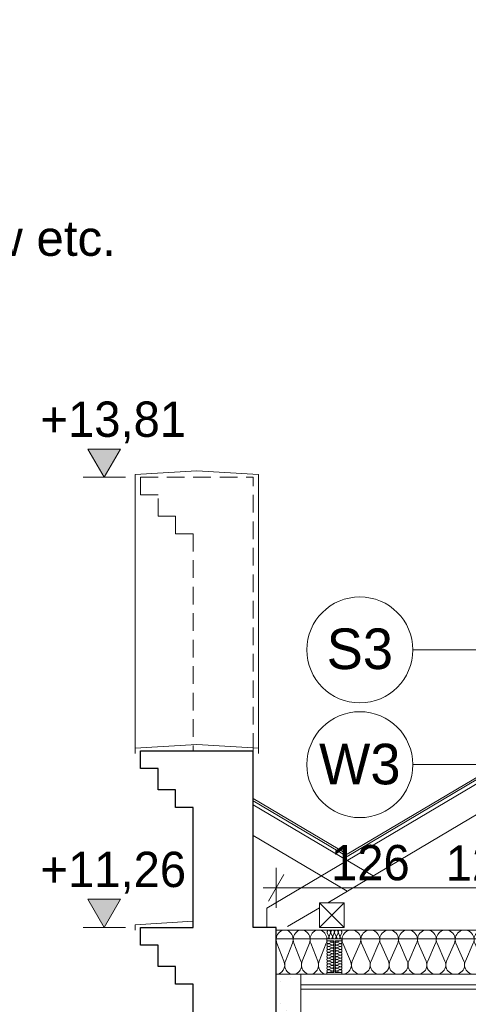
# Model space of a CAD drawing. Extents: x -396299 to -11759, y -15022 to 18278.
# Tile 102 of 205: x -194257 to -191715, y 7373 to 12950. Entities that reach past the tile are written whole.
import ezdxf

# ---------------------------------------------------------------- set-up
doc = ezdxf.new("R2010")
doc.units = 0
doc.header["$MEASUREMENT"] = 0
doc.linetypes.add('Krawędzie ukryte', pattern=[150, 100, -50])
for name, color, linetype in [('arch izolacje', 7, 'Continuous'), ('Arch ocieplenie', 7, 'Continuous'), ('Arch opisy', 7, 'Continuous'), ('Arch wymiary', 7, 'Continuous')]:
    doc.layers.add(name, color=color, linetype=linetype)
for name, color, linetype, lineweight, true_color in [('arch izolacje_Nr_Pióra__24', 7, 'Continuous', 13, 0x029e21), ('Arch ocieplenie_Nr_Pióra__24', 7, 'Continuous', 13, 0x029e21), ('INWENT STROPY_Nr_Pióra__25', 7, 'Continuous', 15, 0x40a5ff), ('Inwentaryzacja Konst._Nr_Pióra__25', 7, 'Continuous', 15, 0x40a5ff)]:
    doc.layers.add(name, color=color, linetype=linetype, lineweight=lineweight, true_color=true_color)
for name, color, linetype, lineweight in [('Arch ocieplenie_Nr_Pióra__21', 7, 'Continuous', 13), ('Arch opisy_Nr_Pióra__1', 7, 'Continuous', 25), ('Arch opisy_Nr_Pióra__21', 7, 'Continuous', 13), ('Arch opisy_Nr_Pióra__5', 7, 'Continuous', 13), ('Arch wymiary_Nr_Pióra__21', 7, 'Continuous', 13), ('Arch wymiary_Nr_Pióra__5', 7, 'Continuous', 13), ('INWENT DACH_Nr_Pióra__5', 7, 'Continuous', 13), ('INWENT STROPY_Nr_Pióra__21', 7, 'Continuous', 13), ('INWENT.ŚCIANY_Nr_Pióra__1', 7, 'Continuous', 25), ('INWENT.ŚCIANY_Nr_Pióra__21', 7, 'Continuous', 13), ('INWENT.ŚCIANY_Nr_Pióra__5', 7, 'Continuous', 13), ('Inwentaryzacja Konst._Nr_Pióra__5', 7, 'Continuous', 13)]:
    doc.layers.add(name, color=color, linetype=linetype, lineweight=lineweight)
doc.styles.add('GENERATED_STYLE_1', font='txt')
doc.styles.add('GENERATED_STYLE_3', font='txt')
doc.styles.add('GENERATED_STYLE_8', font='arial.ttf')
doc.dimstyles.new('GENERATED_STYLE__5', dxfattribs={"dimtxt": 200, "dimasz": 114, "dimexe": 0.18, "dimexo": 0, "dimgap": 0.09, "dimtad": 1, "dimtih": 1, "dimtoh": 1, "dimdec": 0, "dimlfac": 0.1, "dimzin": 0, "dimdsep": 46, "dimtxsty": 'GENERATED_STYLE_1', "dimblk": 'ARROWHEAD_2', "dimblk1": 'ARROWHEAD_2', "dimblk2": 'ARROWHEAD_2', "dimcen": 0.09, "dimclrd": 7, "dimclre": 7, "dimclrt": 7, "dimazin": 0, "dimtfac": 1, "dimtdec": 4, "dimtmove": 0, "dimatfit": 3, "dimfxl": 0, "dimtolj": 1, "dimtzin": 0, "dimarcsym": 0})

# ---------------------------------------------------------------- blocks, each defined once
blk = doc.blocks.new('Ściana_74', base_point=(-192803.6, 7248.2))
at = {"layer": 'Arch ocieplenie_Nr_Pióra__21', "linetype": 'Continuous'}
h = blk.add_hatch(dxfattribs=at)
h.set_pattern_fill('Structural_Concrete', color=256, style=0, pattern_type=2)
h.set_pattern_definition([(0, (0, 0), (0, 623.5383), [60, -300]), (0, (180, 311.8), (0, 623.5383), [60, -300]), (60, (0, 0), (-540, 311.7692), [60, -300]), (60, (360, 0), (-540, 311.7692), [60, -300]), (120, (60, 0), (540, 311.7692), [60, -300]), (120, (420, 0), (540, 311.7692), [60, -300]), (0, (0, 60), (0, 120.000005), [0, -120.000005, 0, -180.00001]), (45, (60, 60), (-84.85282, 84.85282), [0, -90, 0, -150.000006])])
h.paths.add_polyline_path([(-192663.6, 7218.2), (-192663.6, 7543.2), (-192803.6, 7543.2), (-192803.6, 7248.2)], flags=0)
for p, q in [((-192663.6, 7543.2), (-192803.6, 7543.2)), ((-192803.6, 7543.2), (-192803.6, 7248.2)), ((-192663.6, 7218.2), (-192663.6, 7543.2))]:
    blk.add_line(p, q, dxfattribs=at)
blk = doc.blocks.new('Izolacja cieplna 14_40', base_point=(-191468.9, 7543.2))
at = {"layer": 'arch izolacje_Nr_Pióra__24', "linetype": 'Continuous'}
for p, q in [((-192382.1, 7617.7), (-192426.6, 7718.7)), ((-192328.7, 7718.7), (-192373.1, 7617.7)), ((-192275.2, 7617.7), (-192319.7, 7718.7)), ((-192221.8, 7718.7), (-192266.2, 7617.7)), ((-192168.3, 7617.7), (-192212.8, 7718.7)), ((-192114.8, 7718.7), (-192159.3, 7617.7)), ((-192061.4, 7617.7), (-192105.9, 7718.7)), ((-192007.9, 7718.7), (-192052.4, 7617.7)), ((-191954.5, 7617.7), (-191999, 7718.7)), ((-191901, 7718.7), (-191945.5, 7617.7)), ((-191847.6, 7617.7), (-191892, 7718.7)), ((-191794.1, 7718.7), (-191838.6, 7617.7)), ((-191740.7, 7617.7), (-191785.1, 7718.7)), ((-191687.2, 7718.7), (-191731.7, 7617.7)), ((-191633.7, 7617.7), (-191678.2, 7718.7)), ((-191580.3, 7718.7), (-191624.8, 7617.7)), ((-191526.8, 7617.7), (-191571.3, 7718.7)), ((-191473.4, 7718.7), (-191517.9, 7617.7))]:
    blk.add_line(p, q, dxfattribs=at)
for centre, start_param, end_param in [((-192377.6, 7740), 2.728799, 6.695979), ((-192270.7, 7740), 2.728799, 6.695979), ((-192163.8, 7740), 2.728799, 6.695979), ((-192056.9, 7740), 2.728799, 6.695979), ((-191950, 7740), 2.728799, 6.695979), ((-191843.1, 7740), 2.728799, 6.695979), ((-191736.2, 7740), 2.728799, 6.695979), ((-191629.3, 7740), 2.728799, 6.695979), ((-191522.3, 7740), 2.728799, 6.695979), ((-192431.1, 7596.3), 1.570796, 3.554385), ((-192324.2, 7596.3), 5.870392, 9.837571), ((-192217.3, 7596.3), 5.870392, 9.837571), ((-192110.4, 7596.3), 5.870392, 9.837571), ((-192003.4, 7596.3), 5.870392, 9.837571), ((-191896.5, 7596.3), 5.870392, 9.837571), ((-191789.6, 7596.3), 5.870392, 9.837571), ((-191682.7, 7596.3), 5.870392, 9.837571), ((-191575.8, 7596.3), 5.870392, 9.837571), ((-191468.9, 7596.3), 5.870392, 7.853982)]:
    blk.add_ellipse(centre, major_axis=(-53.5, 0), ratio=0.994649, start_param=start_param, end_param=end_param, dxfattribs=at)
blk = doc.blocks.new('Izolacja cieplna 14_44', base_point=(-192516.1, 7543.2))
at = {"layer": 'arch izolacje_Nr_Pióra__24', "linetype": 'Continuous'}
for p, q in [((-192759.7, 7617.7), (-192799.6, 7718.7)), ((-192711.8, 7718.7), (-192751.7, 7617.7)), ((-192663.9, 7617.7), (-192703.7, 7718.7)), ((-192616, 7718.7), (-192655.8, 7617.7)), ((-192568, 7617.7), (-192607.9, 7718.7)), ((-192520.1, 7718.7), (-192560, 7617.7))]:
    blk.add_line(p, q, dxfattribs=at)
for centre, start_param, end_param in [((-192755.7, 7740), 1.158003, 5.125183), ((-192659.8, 7740), 1.158003, 5.125183), ((-192564, 7740), 1.158003, 5.125183), ((-192803.6, 7596.3), 0, 1.983589), ((-192707.8, 7596.3), 4.299595, 8.266774), ((-192611.9, 7596.3), 4.299595, 8.266774), ((-192516.1, 7596.3), 4.299596, 6.283185)]:
    blk.add_ellipse(centre, major_axis=(0, -53.2), ratio=0.901198, start_param=start_param, end_param=end_param, dxfattribs=at)
blk = doc.blocks.new('Izolacja cieplna 14_158', base_point=(-192477.6, 7733.2))
at = {"layer": 'arch izolacje_Nr_Pióra__24', "linetype": 'Continuous'}
for p, q in [((-192504.6, 7732.5), (-192489.1, 7725.7)), ((-192489.1, 7724.3), (-192504.6, 7717.5)), ((-192504.6, 7716.1), (-192489.1, 7709.3)), ((-192489.1, 7707.9), (-192504.6, 7701.1)), ((-192504.6, 7699.8), (-192489.1, 7693)), ((-192489.1, 7691.6), (-192504.6, 7684.8)), ((-192504.6, 7683.4), (-192489.1, 7676.6)), ((-192489.1, 7675.2), (-192504.6, 7668.4)), ((-192504.6, 7667), (-192489.1, 7660.2)), ((-192489.1, 7658.9), (-192504.6, 7652.1)), ((-192504.6, 7650.7), (-192489.1, 7643.9)), ((-192489.1, 7642.5), (-192504.6, 7635.7)), ((-192504.6, 7634.3), (-192489.1, 7627.5)), ((-192489.1, 7626.1), (-192504.6, 7619.3)), ((-192504.6, 7617.9), (-192489.1, 7611.1)), ((-192489.1, 7609.8), (-192504.6, 7603)), ((-192504.6, 7601.6), (-192489.1, 7594.8)), ((-192489.1, 7593.4), (-192504.6, 7586.6)), ((-192504.6, 7585.2), (-192489.1, 7578.4)), ((-192489.1, 7577), (-192504.6, 7570.2)), ((-192504.6, 7568.9), (-192489.1, 7562.1)), ((-192489.1, 7560.7), (-192504.6, 7553.9))]:
    blk.add_line(p, q, dxfattribs=at)
for centre, start_param, end_param in [((-192507.9, 7725), 1.158003, 5.125183), ((-192507.9, 7708.6), 1.158003, 5.125183), ((-192507.9, 7692.3), 1.158003, 5.125183), ((-192485.8, 7733.2), 4.299596, 6.283185), ((-192485.8, 7716.8), 4.299595, 8.266774), ((-192485.8, 7700.5), 4.299595, 8.266774), ((-192507.9, 7675.9), 1.158003, 5.125183), ((-192507.9, 7659.5), 1.158003, 5.125183), ((-192507.9, 7643.2), 1.158003, 5.125183), ((-192485.8, 7684.1), 4.299595, 8.266774), ((-192485.8, 7667.7), 4.299595, 8.266774), ((-192485.8, 7651.4), 4.299595, 8.266774), ((-192485.8, 7635), 4.299595, 8.266774), ((-192507.9, 7626.8), 1.158003, 5.125183), ((-192507.9, 7610.5), 1.158003, 5.125183), ((-192507.9, 7594.1), 1.158003, 5.125183), ((-192507.9, 7577.7), 1.158003, 5.125183), ((-192485.8, 7618.6), 4.299595, 8.266774), ((-192485.8, 7602.3), 4.299595, 8.266774), ((-192485.8, 7585.9), 4.299595, 8.266774), ((-192507.9, 7561.4), 1.158003, 5.125183), ((-192485.8, 7569.5), 4.299595, 8.266774), ((-192485.8, 7553.2), 0, 1.983589)]:
    blk.add_ellipse(centre, major_axis=(8.19, 0), ratio=0.999232, start_param=start_param, end_param=end_param, dxfattribs=at)
blk = doc.blocks.new('Izolacja cieplna 14_159', base_point=(-192469.6, 7733.2))
at = {"layer": 'arch izolacje_Nr_Pióra__24', "linetype": 'Continuous'}
for p, q in [((-192442.6, 7732.5), (-192458.1, 7725.7)), ((-192458.1, 7724.3), (-192442.6, 7717.5)), ((-192442.6, 7716.1), (-192458.1, 7709.3)), ((-192458.1, 7707.9), (-192442.6, 7701.1)), ((-192442.6, 7699.8), (-192458.1, 7693)), ((-192458.1, 7691.6), (-192442.6, 7684.8)), ((-192442.6, 7683.4), (-192458.1, 7676.6)), ((-192458.1, 7675.2), (-192442.6, 7668.4)), ((-192442.6, 7667), (-192458.1, 7660.2)), ((-192458.1, 7658.9), (-192442.6, 7652.1)), ((-192442.6, 7650.7), (-192458.1, 7643.9)), ((-192458.1, 7642.5), (-192442.6, 7635.7)), ((-192442.6, 7634.3), (-192458.1, 7627.5)), ((-192458.1, 7626.1), (-192442.6, 7619.3)), ((-192442.6, 7617.9), (-192458.1, 7611.1)), ((-192458.1, 7609.8), (-192442.6, 7603)), ((-192442.6, 7601.6), (-192458.1, 7594.8)), ((-192458.1, 7593.4), (-192442.6, 7586.6)), ((-192442.6, 7585.2), (-192458.1, 7578.4)), ((-192458.1, 7577), (-192442.6, 7570.2)), ((-192442.6, 7568.9), (-192458.1, 7562.1)), ((-192458.1, 7560.7), (-192442.6, 7553.9))]:
    blk.add_line(p, q, dxfattribs=at)
for centre, start_param, end_param in [((-192461.4, 7716.8), 1.158004, 5.125183), ((-192461.4, 7700.5), 1.158004, 5.125183), ((-192461.4, 7733.2), 3.141593, 5.125182), ((-192439.3, 7725), 4.299595, 8.266775), ((-192439.3, 7708.6), 4.299595, 8.266775), ((-192439.3, 7692.3), 4.299595, 8.266775), ((-192461.4, 7684.1), 1.158004, 5.125183), ((-192461.4, 7667.7), 1.158004, 5.125183), ((-192461.4, 7651.4), 1.158004, 5.125183), ((-192461.4, 7635), 1.158004, 5.125183), ((-192439.3, 7675.9), 4.299595, 8.266775), ((-192439.3, 7659.5), 4.299595, 8.266775), ((-192439.3, 7643.2), 4.299595, 8.266775), ((-192461.4, 7618.6), 1.158004, 5.125183), ((-192461.4, 7602.3), 1.158004, 5.125183), ((-192461.4, 7585.9), 1.158004, 5.125183), ((-192439.3, 7626.8), 4.299595, 8.266775), ((-192439.3, 7610.5), 4.299595, 8.266775), ((-192439.3, 7594.1), 4.299595, 8.266775), ((-192439.3, 7577.7), 4.299595, 8.266775), ((-192461.4, 7569.5), 1.158004, 5.125183), ((-192461.4, 7553.2), 1.158004, 3.141593), ((-192439.3, 7561.4), 4.299595, 8.266775)]:
    blk.add_ellipse(centre, major_axis=(8.19, 0), ratio=0.999232, start_param=start_param, end_param=end_param, dxfattribs=at)
blk = doc.blocks.new('Izolacja cieplna 14_160', base_point=(-192516.1, 7743.2))
at = {"layer": 'arch izolacje_Nr_Pióra__24', "linetype": 'Continuous'}
for p, q in [((-192515.2, 7778.3), (-192506.4, 7758.1)), ((-192504.6, 7758.1), (-192495.7, 7778.3)), ((-192494, 7778.3), (-192485.1, 7758.1)), ((-192483.3, 7758.1), (-192474.5, 7778.3)), ((-192472.7, 7778.3), (-192463.9, 7758.1)), ((-192462.1, 7758.1), (-192453.2, 7778.3)), ((-192451.5, 7778.3), (-192442.6, 7758.1)), ((-192440.8, 7758.1), (-192432, 7778.3))]:
    blk.add_line(p, q, dxfattribs=at)
for centre, start_param, end_param in [((-192505.5, 7782.5), 4.299595, 8.266775), ((-192516.1, 7753.8), 3.141593, 5.125182), ((-192494.8, 7753.8), 1.158004, 5.125183), ((-192484.2, 7782.5), 4.299595, 8.266775), ((-192473.6, 7753.8), 1.158004, 5.125183), ((-192463, 7782.5), 4.299595, 8.266775), ((-192452.3, 7753.8), 1.158004, 5.125183), ((-192441.7, 7782.5), 4.299595, 8.266775), ((-192431.1, 7753.8), 1.158004, 3.141593)]:
    blk.add_ellipse(centre, major_axis=(0, 10.6), ratio=0.999163, start_param=start_param, end_param=end_param, dxfattribs=at)
blk = doc.blocks.new('Linia_44', base_point=(-190914, 9380.6))
at = {"layer": 'Arch opisy_Nr_Pióra__21', "linetype": 'Continuous'}
blk.add_line((-190914, 9380.6), (-192030, 9380.6), dxfattribs=at)
blk.add_circle((-192330, 9380.6), 300, dxfattribs=at)
blk = doc.blocks.new('Wymiary_38', base_point=(-193778.5, 10358.2))
at = {"layer": 'Arch wymiary_Nr_Pióra__21', "linetype": 'Continuous'}
blk.add_hatch(color=256, dxfattribs=at).paths.add_polyline_path([(-193778.5, 10358.2), (-193871.3, 10518.2), (-193685.7, 10518.2)], flags=0)
for p, q in [((-193778.5, 10358.2), (-193871.3, 10518.2)), ((-193871.3, 10518.2), (-193685.7, 10518.2)), ((-193685.7, 10518.2), (-193778.5, 10358.2)), ((-193778.5, 10358.2), (-193898.5, 10358.2)), ((-193778.5, 10358.2), (-193658.5, 10358.2))]:
    blk.add_line(p, q, dxfattribs=at)
at = {"layer": 'Arch wymiary_Nr_Pióra__21', "insert": (-194139.9, 10550.2), "char_height": 200, "attachment_point": 7, "style": 'GENERATED_STYLE_1'}
blk.add_mtext('{+13,81}', dxfattribs=at)
blk = doc.blocks.new('Wymiary_39', base_point=(-193778.5, 7808.2))
at = {"layer": 'Arch wymiary_Nr_Pióra__21', "linetype": 'Continuous'}
blk.add_hatch(color=256, dxfattribs=at).paths.add_polyline_path([(-193778.5, 7808.2), (-193871.3, 7968.2), (-193685.7, 7968.2)], flags=0)
for p, q in [((-193778.5, 7808.2), (-193871.3, 7968.2)), ((-193871.3, 7968.2), (-193685.7, 7968.2)), ((-193685.7, 7968.2), (-193778.5, 7808.2)), ((-193778.5, 7808.2), (-193898.5, 7808.2)), ((-193778.5, 7808.2), (-193658.5, 7808.2))]:
    blk.add_line(p, q, dxfattribs=at)
at = {"layer": 'Arch wymiary_Nr_Pióra__21', "insert": (-194139.9, 8000.2), "char_height": 200, "attachment_point": 7, "style": 'GENERATED_STYLE_1'}
blk.add_mtext('{+11,26}', dxfattribs=at)
blk = doc.blocks.new('*D922')
at = {"layer": 'Arch wymiary_Nr_Pióra__5', "linetype": 'Continuous'}
for p, q in [((-192803.6, 7920.3), (-192803.6, 8145.3)), ((-191543.6, 7920.3), (-191543.6, 8145.3)), ((-192760.3, 8107.8), (-192846.9, 7957.8)), ((-191500.3, 8107.8), (-191586.9, 7957.8)), ((-192876.9, 8032.8), (-192803.6, 8032.8)), ((-192803.6, 8032.8), (-191543.6, 8032.8))]:
    blk.add_line(p, q, dxfattribs=at)
at = {"layer": 'Arch wymiary_Nr_Pióra__5', "char_height": 200, "attachment_point": 7, "style": 'GENERATED_STYLE_1'}
for s, insert in [('{126}', (-192493.6, 8072.8)), ('{12}', (-191842.9, 8072.8))]:
    blk.add_mtext(s, dxfattribs=dict(at, insert=insert))
blk = doc.blocks.new('ARROWHEAD_2')
at = {"color": 0, "linetype": 'Continuous', "lineweight": 0}
for p, q in [((-0.378, -0.655), (0.378, 0.655)), ((0, 0), (-1, 0))]:
    blk.add_line(p, q, dxfattribs=at)
blk = doc.blocks.new('*D923')
at = {"layer": 'Arch wymiary_Nr_Pióra__5', "linetype": 'Continuous'}
for p, q in [((-191543.6, 7920.3), (-191543.6, 8145.3)), ((-191423.6, 7920.3), (-191423.6, 8145.3)), ((-191500.3, 8107.8), (-191586.9, 7957.8)), ((-191466.9, 7957.8), (-191380.3, 8107.8)), ((-191543.6, 8032.8), (-191423.6, 8032.8)), ((-191423.6, 8032.8), (-191350.2, 8032.8))]:
    blk.add_line(p, q, dxfattribs=at)
at = {"layer": 'Arch wymiary_Nr_Pióra__5', "char_height": 200, "attachment_point": 7, "style": 'GENERATED_STYLE_1'}
for s, insert in [('{126}', (-192493.6, 8072.8)), ('{12}', (-191842.9, 8072.8))]:
    blk.add_mtext(s, dxfattribs=dict(at, insert=insert))
blk = doc.blocks.new('Linia_223', base_point=(-191044.2, 8730.6))
at = {"layer": 'Arch opisy_Nr_Pióra__21', "linetype": 'Continuous'}
blk.add_line((-191044.2, 8730.6), (-192030, 8730.6), dxfattribs=at)
blk.add_circle((-192330, 8730.6), 300, dxfattribs=at)

msp = doc.modelspace()

# ---------------------------------------------------------------- linework, layer by layer
at = {"layer": 'Arch ocieplenie_Nr_Pióra__24', "linetype": 'Continuous'}
msp.add_line((-190568.6, 7793.2), (-192803.6, 7793.2), dxfattribs=at)
at = {"layer": 'INWENT DACH_Nr_Pióra__5', "linetype": 'Continuous'}
for p, q in [((-185863.6, 12100.6), (-192401.7, 8222.7)), ((-185863.6, 12089), (-192401.7, 8211)), ((-192933.6, 8538.2), (-192401.7, 8222.7)), ((-192933.6, 8526.6), (-192401.7, 8211))]:
    msp.add_line(p, q, dxfattribs=at)
at = {"layer": 'INWENT STROPY_Nr_Pióra__21', "linetype": 'Continuous'}
for p, q in [((-186943.6, 7483.2), (-192663.6, 7483.2)), ((-186943.6, 7458.2), (-192663.6, 7458.2))]:
    msp.add_line(p, q, dxfattribs=at)
at = {"layer": 'INWENT STROPY_Nr_Pióra__25', "linetype": 'Continuous'}
for p, q in [((-192431.1, 7743.2), (-192516.1, 7743.2)), ((-192516.1, 7733.2), (-192516.1, 7743.2)), ((-192477.6, 7733.2), (-192516.1, 7733.2)), ((-192477.6, 7553.2), (-192477.6, 7733.2)), ((-192431.1, 7733.2), (-192469.6, 7733.2)), ((-192469.6, 7553.2), (-192469.6, 7733.2)), ((-192431.1, 7733.2), (-192431.1, 7743.2)), ((-192477.6, 7553.2), (-192516.1, 7553.2)), ((-192516.1, 7543.2), (-192516.1, 7553.2)), ((-192431.1, 7543.2), (-192516.1, 7543.2)), ((-192431.1, 7553.2), (-192469.6, 7553.2)), ((-192431.1, 7553.2), (-192431.1, 7543.2))]:
    msp.add_line(p, q, dxfattribs=at)
at = {"layer": 'INWENT.ŚCIANY_Nr_Pióra__1', "linetype": 'Continuous'}
for p, q in [((-193573.6, 8708.2), (-193573.6, 8808.2)), ((-193573.6, 8808.2), (-192933.6, 8808.2)), ((-192933.6, 7808.2), (-192933.6, 8808.2)), ((-193473.6, 8708.2), (-193573.6, 8708.2)), ((-193473.6, 8588.2), (-193473.6, 8708.2)), ((-193373.6, 8588.2), (-193473.6, 8588.2)), ((-193373.6, 8488.2), (-193373.6, 8588.2)), ((-193273.6, 8488.2), (-193373.6, 8488.2)), ((-193273.6, 7808.2), (-193273.6, 8488.2)), ((-193573.6, 7708.2), (-193573.6, 7808.2)), ((-193573.6, 7808.2), (-193273.6, 7808.2)), ((-192803.6, 7808.2), (-192933.6, 7808.2)), ((-192803.6, 7248.2), (-192803.6, 7808.2)), ((-193473.6, 7708.2), (-193573.6, 7708.2)), ((-193473.6, 7588.2), (-193473.6, 7708.2)), ((-193373.6, 7588.2), (-193473.6, 7588.2)), ((-193373.6, 7488.2), (-193373.6, 7588.2)), ((-193273.6, 7488.2), (-193373.6, 7488.2)), ((-193273.6, 7118.2), (-193273.6, 7488.2))]:
    msp.add_line(p, q, dxfattribs=at)
at = {"layer": 'INWENT.ŚCIANY_Nr_Pióra__21', "linetype": 'Continuous'}
for p, q in [((-193253.6, 10394.4), (-193603.6, 10373.2)), ((-193253.6, 10394.4), (-192903.6, 10373.2)), ((-193603.6, 10373.2), (-193603.6, 8823.2)), ((-192903.6, 10373.2), (-192903.6, 8823.2)), ((-193253.6, 8844.4), (-193603.6, 8823.2)), ((-193603.6, 8823.2), (-193603.6, 8793.2)), ((-193253.6, 8844.4), (-192903.6, 8823.2)), ((-192903.6, 8823.2), (-192903.6, 8793.2)), ((-193273.6, 7843.2), (-193603.6, 7823.2)), ((-193603.6, 7823.2), (-193603.6, 7793.2))]:
    msp.add_line(p, q, dxfattribs=at)
at = {"layer": 'INWENT.ŚCIANY_Nr_Pióra__5', "linetype": 'Krawędzie ukryte'}
for p, q in [((-193573.6, 10258.2), (-193573.6, 10358.2)), ((-193573.6, 10358.2), (-192933.6, 10358.2)), ((-192933.6, 8808.2), (-192933.6, 10358.2)), ((-193473.6, 10258.2), (-193573.6, 10258.2)), ((-193473.6, 10138.2), (-193473.6, 10258.2)), ((-193373.6, 10138.2), (-193473.6, 10138.2)), ((-193373.6, 10038.2), (-193373.6, 10138.2)), ((-193273.6, 10038.2), (-193373.6, 10038.2)), ((-193273.6, 10038.2), (-193273.6, 8808.2))]:
    msp.add_line(p, q, dxfattribs=at)
at = {"layer": 'Inwentaryzacja Konst._Nr_Pióra__25', "linetype": 'Continuous'}
for p, q in [((-186943.6, 7743.2), (-192803.6, 7743.2)), ((-186943.6, 7543.2), (-192663.6, 7543.2))]:
    msp.add_line(p, q, dxfattribs=at)
at = {"layer": 'Inwentaryzacja Konst._Nr_Pióra__5', "linetype": 'Continuous'}
for p, q in [((-185863.6, 12065.8), (-192857.2, 7917.6)), ((-185863.6, 11891.4), (-192511.6, 7948.2)), ((-192933.6, 8503.3), (-192254.6, 8100.6)), ((-192933.6, 8328.9), (-192401.7, 8013.4)), ((-192558.6, 7920.3), (-192739.2, 7813.2)), ((-192418.6, 7948.2), (-192558.6, 7948.2)), ((-192558.6, 7948.2), (-192558.6, 7808.2)), ((-192558.6, 7948.2), (-192418.6, 7808.2)), ((-192418.6, 7948.2), (-192558.6, 7808.2)), ((-192418.6, 7808.2), (-192418.6, 7948.2)), ((-192857.2, 7808.2), (-192857.2, 7917.6)), ((-192558.6, 7808.2), (-192418.6, 7808.2))]:
    msp.add_line(p, q, dxfattribs=at)

# ---------------------------------------------------------------- block references
at = {"layer": 'arch izolacje', "color": 104, "linetype": 'Continuous', "lineweight": 20, "true_color": 0x029e21}
for name, p in [('Izolacja cieplna 14_44', (-192516.1, 7543.2)), ('Izolacja cieplna 14_160', (-192516.1, 7743.2)), ('Izolacja cieplna 14_40', (-191468.9, 7543.2)), ('Izolacja cieplna 14_158', (-192477.6, 7733.2)), ('Izolacja cieplna 14_159', (-192469.6, 7733.2))]:
    msp.add_blockref(name, p, dxfattribs=at)
at = {"layer": 'Arch ocieplenie'}
msp.add_blockref('Ściana_74', (-192803.6, 7248.2), dxfattribs=at)
at = {"layer": 'Arch opisy', "linetype": 'Continuous'}
for name, p in [('Linia_44', (-190914, 9380.6)), ('Linia_223', (-191044.2, 8730.6))]:
    msp.add_blockref(name, p, dxfattribs=at)
at = {"layer": 'Arch wymiary', "linetype": 'Continuous'}
for name, p in [('Wymiary_38', (-193778.5, 10358.2)), ('Wymiary_39', (-193778.5, 7808.2))]:
    msp.add_blockref(name, p, dxfattribs=at)

# ---------------------------------------------------------------- texts
at = {"layer": 'Arch opisy_Nr_Pióra__1', "linetype": 'Continuous', "char_height": 230, "attachment_point": 2, "style": 'GENERATED_STYLE_3'}
for s, insert in [('{S3}', (-192330, 9502)), ('{W3}', (-192330, 8849))]:
    msp.add_mtext(s, dxfattribs=dict(at, insert=insert))
at = {"layer": 'Arch opisy_Nr_Pióra__5', "linetype": 'Continuous', "insert": (-202825.4, 14915.3), "char_height": 200, "width": 9728.552, "attachment_point": 1, "line_spacing_factor": 1.034041, "style": 'GENERATED_STYLE_8'}
msp.add_mtext('\\A1;{\\fArial|b1|i0|c0|p38;S5 - ŚCIANA FUNDAMENTOWA\\P\\fArial|b0|i0|c0|p38;      - wysokowytrzymała, trójwarstwowa kubełkowa mata ochronna \\P        z funkcją oddzielającą\\P      - elastyczna polimerowa powłoka grubowarstwowa (FPD)\\P      - wodoszczelna szpachlówka uszczelniająca\\P      - mineralny szlam uszczelniający o wysokiej odporności \\P        na siarczany\\P      - powłoka gruntująca o działaniu wzmacniającym\\P      - istniejąca kamienna ściana fundamentowa\\P        a) kamień należy oczyścić z istniejących warstw farby, wykwitów etc.\\P        b) usunąć istniejące spoiny\\P c) przestrzeń po spoinach wypłenić szpachlówka uszczelniająca \\P     o wysokiej odporności na siarczany\\PUWAGA:\\PJeżeli przy odkryciu ściany fundamentowej od wewnątrz okaże się,\\Pże kamień jest tylko warstwą licową a reszta ściany jest wykonana \\Pz cegły należy dół ściany odciąć izolacją poziomą za pomocą \\Piniekcji na bazie bezrozpuszczalnikowego kremu na bazie silanów\\PPionowe izolacje należy ułożyć następująco:\\H1.211654x; \\P\\H0.825318x;      - ceglana ściana fundamentowa\\P- bezrozpuszczalnikowy koncentrat krzemionkujący o działaniu\\P  wzmacniającym\\P\\fCalibri|b0|i0|c0|p34;\\H0.857143x;- \\fArial|b0|i0|c0|p38;\\H1.166667x;szpachlówka uszczelniająca o wysokiej odporności na siarczany\\P- sztywny, mineralny szlam uszczelniający o wysokiej odporności na \\P  siarczany }', dxfattribs=at)

# ---------------------------------------------------------------- dimensions: what is measured, and where the dimension line sits
at = {"layer": 'Arch wymiary', "linetype": 'Continuous'}
for p1, p2, picture, middle in [((-192803.6, 7543.2), (-191543.6, 7954.2), '*D922', (-192265.9, 8172.8)), ((-191543.6, 7954.2), (-191423.6, 8048.2), '*D923', (-191691.2, 8172.8))]:
    dim = msp.add_linear_dim(base=(-192803.6, 8032.8), p1=p1, p2=p2, dimstyle='GENERATED_STYLE__5', dxfattribs=at)
    dim.commit()
    dim.dimension.update_dxf_attribs({"geometry": picture, "text_midpoint": middle})

doc.saveas('drawing.dxf')
